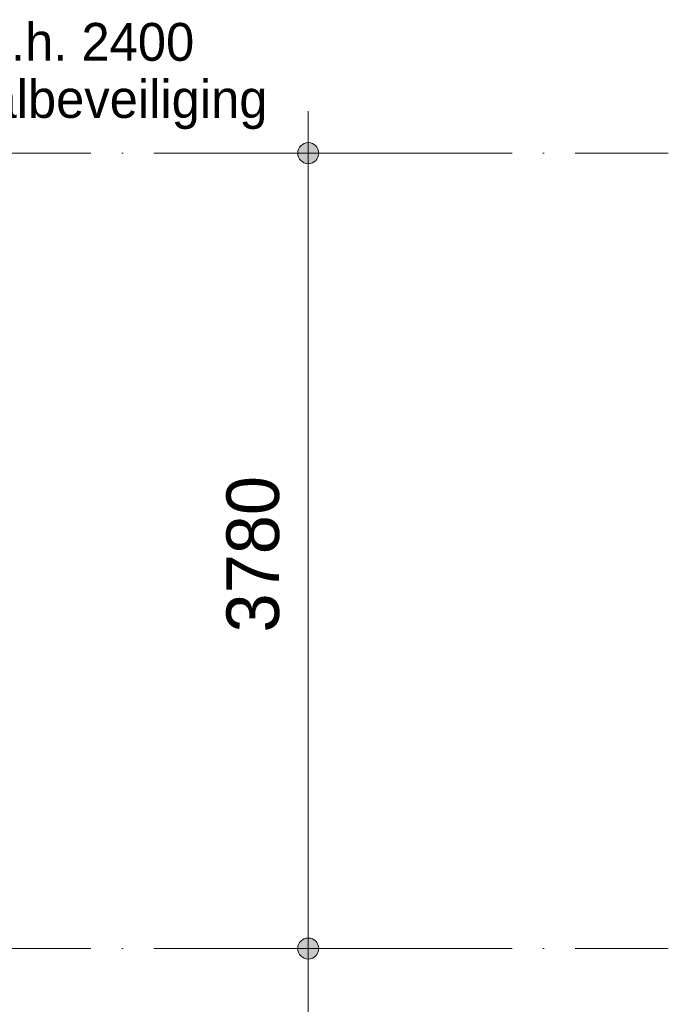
# Model space of a CAD drawing. Header units: millimetres. Extents: x 4517 to 474157, y -4632 to 9900.
# Tile 113 of 114: x 442265 to 445345, y 3135 to 7814. Entities that reach past the tile are written whole.
import ezdxf

# ---------------------------------------------------------------- set-up
doc = ezdxf.new("R2010")
doc.units = ezdxf.units.MM
doc.linetypes.add('WSP_stramienlijn', pattern=[2000, 1700, -150, 0, -150])
for name, color, linetype, lineweight in [('00_maatvoering', 8, 'Continuous', 13), ('00_maatvoering-100', 8, 'Continuous', 13), ('00_text', 7, 'Continuous', 13), ('07_stramien - levels', 7, 'Continuous', 13)]:
    doc.layers.add(name, color=color, linetype=linetype, lineweight=lineweight)
doc.styles.add('Revittext', font='txt', dxfattribs={"height": 250})
doc.styles.add('Revittext_1', font='txt', dxfattribs={"height": 180})
doc.dimstyles.new('WSP_25_-_transparant', dxfattribs={"dimscale": 304.8, "dimtxt": 252.223969, "dimasz": 1.312336, "dimexe": 0.656168, "dimexo": 0.0625, "dimgap": 0.213255, "dimtad": 1, "dimdec": 0, "dimzin": 0, "dimdsep": 46, "dimtxsty": 'Revittext', "dimblk1": 'DOTSMALL', "dimblk2": 'DOTSMALL', "dimsah": 1, "dimcen": 0.09, "dimdle": 0.656168, "dimazin": 0, "dimtfac": 1, "dimtdec": 4, "dimtix": 1, "dimtmove": 0, "dimatfit": 3, "dimfxl": 0.656168, "dimfxlon": 1, "dimtvp": 1, "dimtolj": 1, "dimtzin": 0, "dimarcsym": 2})

# ---------------------------------------------------------------- blocks, each defined once
blk = doc.blocks.new('DIMBLOCK125-as H')
at = {"layer": '00_maatvoering-100'}
h = blk.add_hatch(color=256, dxfattribs=at)
edge = h.paths.add_edge_path()
edge.add_arc((443635.1, 3400), 50, 0, 360)
h = blk.add_hatch(color=256, dxfattribs=at)
edge = h.paths.add_edge_path()
edge.add_arc((443635.1, 0), 50, 0, 360)
for p, q in [((443435.1, 3400), (443835.1, 3400)), ((443635.1, 3400), (443435.1, 3400)), ((443635.1, -200), (443635.1, 3400)), ((443435.1, 0), (443835.1, 0)), ((443635.1, 0), (443435.1, 0))]:
    blk.add_line(p, q, dxfattribs=at)
for centre in [(443635.1, 3400), (443635.1, 0)]:
    blk.add_circle(centre, 50, dxfattribs=at)
at = {"layer": '00_maatvoering-100', "color": 0, "insert": (443246.4, 1312), "char_height": 250, "width": 931.288, "attachment_point": 1, "rotation": 90, "line_spacing_factor": 0.931288, "style": 'Revittext'}
blk.add_mtext('3400', dxfattribs=at)
blk = doc.blocks.new('_DotSmall')
at = {"color": 0, "linetype": 'ByBlock', "const_width": 0.5}
blk.add_lwpolyline([(-0.0625, 0, 1), (0.0625, 0, 1)], format="xyb", close=True, dxfattribs=at)
blk = doc.blocks.new('DIMBLOCK126-as H')
at = {"layer": '00_maatvoering-100'}
h = blk.add_hatch(color=256, dxfattribs=at)
edge = h.paths.add_edge_path()
edge.add_arc((443635.1, 7180), 50, 0, 360)
h = blk.add_hatch(color=256, dxfattribs=at)
edge = h.paths.add_edge_path()
edge.add_arc((443635.1, 3400), 50, 0, 360)
for p, q in [((443635.1, 3400), (443635.1, 7380)), ((443435.1, 7180), (443835.1, 7180)), ((443635.1, 7180), (443435.1, 7180)), ((443435.1, 3400), (443835.1, 3400)), ((443635.1, 3400), (443435.1, 3400))]:
    blk.add_line(p, q, dxfattribs=at)
for centre in [(443635.1, 7180), (443635.1, 3400)]:
    blk.add_circle(centre, 50, dxfattribs=at)
at = {"layer": '00_maatvoering-100', "color": 0, "insert": (443246.4, 4902), "char_height": 250, "width": 931.288, "attachment_point": 1, "rotation": 90, "line_spacing_factor": 0.931288, "style": 'Revittext'}
blk.add_mtext('3780', dxfattribs=at)

msp = doc.modelspace()

# ---------------------------------------------------------------- linework, layer by layer
at = {"layer": '07_stramien - levels', "linetype": 'WSP_stramienlijn'}
for p, q in [((404900.7, 7180), (445344.7, 7180)), ((404900.7, 3400), (445344.7, 3400))]:
    msp.add_line(p, q, dxfattribs=at)

# ---------------------------------------------------------------- texts
at = {"layer": '00_text', "lineweight": 18, "char_height": 180, "attachment_point": 1, "style": 'Revittext_1'}
for s, insert, width in [('kokers 80x80x4 h.o.h. 2400 ', (440136.4, 7798.8), 3727.847), ('t.b.v. dakrand en valbeveiliging ', (440136.4, 7527.6), 4056.539)]:
    msp.add_mtext(s, dxfattribs=dict(at, insert=insert, width=width))

# ---------------------------------------------------------------- dimensions: what is measured, and where the dimension line sits
at = {"layer": '00_maatvoering'}
for base, p1, p2, override, picture, middle in [((443635.1, 7180), (443435.1, 3400), (443435.1, 7180), {"dimpost": '<>', "dimfxl": 3780}, 'DIMBLOCK126-as H', (443442.4, 5290)), ((443635.1, 3400), (443435.1, 0), (443435.1, 3400), {"dimpost": '<>', "dimfxl": 3400}, 'DIMBLOCK125-as H', (443442.4, 1700))]:
    dim = msp.add_linear_dim(base=base, p1=p1, p2=p2, angle=90, dimstyle='WSP_25_-_transparant', override=override, dxfattribs=at)
    dim.commit()
    dim.dimension.update_dxf_attribs({"geometry": picture, "text_midpoint": middle})

doc.saveas('drawing.dxf')
